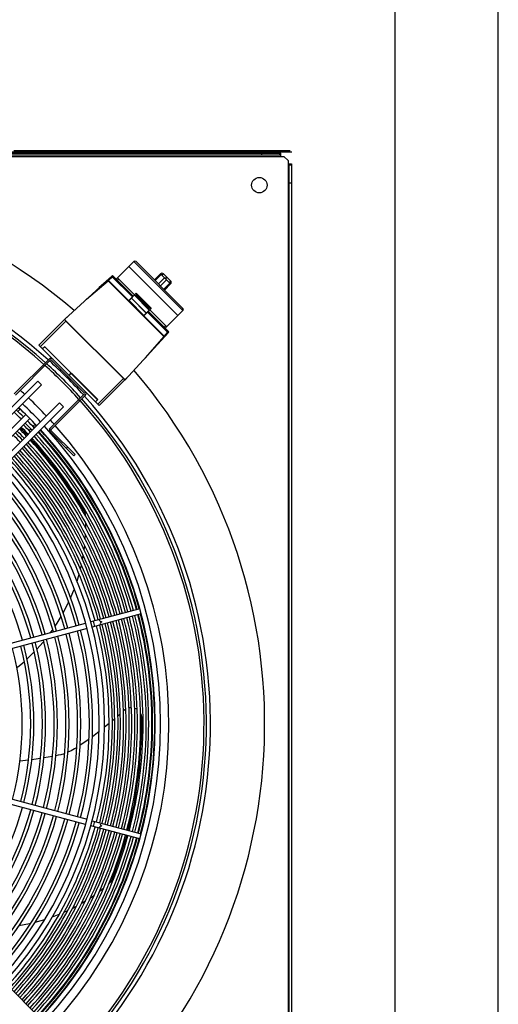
# Model space of a CAD drawing. Header units: centimetres. Extents: x -92429 to 178773, y 2337 to 428125.
# Tile 108 of 138: x 162500 to 162541, y 9392 to 9477. Entities that reach past the tile are written whole.
import ezdxf

# ---------------------------------------------------------------- set-up
doc = ezdxf.new("R2010")
doc.units = ezdxf.units.CM
doc.header["$LTSCALE"] = 50
doc.linetypes.add('DASHED', pattern=[0.75, 0.5, -0.25])
doc.layers.add('WL_rurociągi', color=1, linetype='Continuous')
doc.layers.add('WL_urządzenia', color=1, linetype='Continuous')

msp = doc.modelspace()

# ---------------------------------------------------------------- linework, layer by layer
at = {"layer": 'WL_rurociągi'}
for p, q in [((162541.275, 8844.624, 2170), (162541.275, 9737.624, 2170)), ((162532.318, 8864.807, 2170), (162532.318, 9717.441, 2170))]:
    msp.add_line(p, q, dxfattribs=at)
at = {"layer": 'WL_urządzenia', "color": 1, "linetype": 'Continuous'}
for p, q in [((162523.347, 9465.589, 2170), (162424.066, 9465.589, 2170)), ((162425.039, 9465.496, 2170), (162522.374, 9465.496, 2170)), ((162520.705, 9465.496, 2170), (162520.705, 9465.311, 2170)), ((162522.281, 9465.496, 2170), (162522.281, 9465.311, 2170)), ((162522.374, 9465.218, 2170), (162522.374, 9465.496, 2170)), ((162425.039, 9465.218, 2170), (162522.374, 9465.218, 2170)), ((162522.281, 9465.311, 2170), (162425.132, 9465.311, 2170)), ((162522.374, 9465.311, 2170), (162522.281, 9465.311, 2170)), ((162522.374, 9465.218, 2170), (162522.652, 9465.218, 2170)), ((162522.652, 9465.218, 2170), (162523.023, 9464.847, 2170)), ((162523.023, 9464.847, 2170), (162523.023, 9464.569, 2170)), ((162523.023, 9464.569, 2170), (162523.301, 9464.569, 2170)), ((162523.023, 9464.569, 2170), (162523.023, 9367.234, 2170)), ((162523.116, 9464.476, 2170), (162523.116, 9464.569, 2170)), ((162523.116, 9367.327, 2170), (162523.116, 9464.476, 2170)), ((162523.116, 9464.476, 2170), (162523.301, 9464.476, 2170)), ((162523.301, 9464.569, 2170), (162523.301, 9367.234, 2170)), ((162523.301, 9462.901, 2170), (162523.116, 9462.901, 2170)), ((162508.087, 9454.543, 2170), (162509.621, 9456.076, 2170)), ((162509.621, 9456.076, 2170), (162513.881, 9451.816, 2170)), ((162513.881, 9452.012, 2170), (162509.817, 9456.076, 2170)), ((162509.195, 9455.65, 2170), (162513.455, 9451.39, 2170)), ((162503.61, 9451.049, 2170), (162507.726, 9454.84, 2170)), ((162505.509, 9452.798, 2170), (162507.381, 9454.417, 2170)), ((162507.647, 9454.708, 2170), (162506.593, 9453.796, 2170)), ((162507.381, 9454.417, 2170), (162507.411, 9454.446, 2170)), ((162507.381, 9454.417, 2170), (162512.222, 9449.576, 2170)), ((162507.411, 9454.446, 2170), (162507.724, 9454.717, 2170)), ((162512.251, 9449.606, 2170), (162507.411, 9454.446, 2170)), ((162507.724, 9454.717, 2170), (162507.661, 9454.78, 2170)), ((162509.496, 9453.002, 2170), (162507.691, 9454.808, 2170)), ((162509.562, 9453.068, 2170), (162507.791, 9454.839, 2170)), ((162508.185, 9454.444, 2170), (162508.31, 9454.569, 2170)), ((162508.211, 9454.667, 2170), (162509.686, 9453.192, 2170)), ((162511.41, 9454.484, 2170), (162511.934, 9455.008, 2170)), ((162511.474, 9454.42, 2170), (162511.999, 9454.944, 2170)), ((162512.284, 9454.658, 2170), (162511.76, 9454.134, 2170)), ((162512.813, 9454.129, 2170), (162511.934, 9455.008, 2170)), ((162511.939, 9453.955, 2170), (162512.463, 9454.479, 2170)), ((162512.813, 9454.392, 2170), (162512.197, 9455.008, 2170)), ((162512.749, 9454.194, 2170), (162512.225, 9453.669, 2170)), ((162512.289, 9453.605, 2170), (162512.813, 9454.129, 2170)), ((162509.811, 9453.317, 2170), (162509.195, 9452.701, 2170)), ((162509.204, 9452.684, 2170), (162509.837, 9453.317, 2170)), ((162510.488, 9451.399, 2170), (162509.204, 9452.684, 2170)), ((162509.405, 9452.885, 2170), (162510.69, 9451.6, 2170)), ((162510.701, 9451.612, 2170), (162509.417, 9452.897, 2170)), ((162509.666, 9453.146, 2170), (162510.951, 9451.861, 2170)), ((162510.958, 9451.868, 2170), (162509.673, 9453.153, 2170)), ((162509.909, 9453.245, 2170), (162509.803, 9453.139, 2170)), ((162509.803, 9453.139, 2170), (162510.943, 9451.998, 2170)), ((162509.829, 9453.309, 2170), (162509.901, 9453.237, 2170)), ((162510.927, 9452.03, 2170), (162509.835, 9453.122, 2170)), ((162509.837, 9453.317, 2170), (162509.837, 9453.317, 2170)), ((162511.122, 9452.032, 2170), (162509.837, 9453.317, 2170)), ((162509.837, 9453.146, 2170), (162509.909, 9453.219, 2170)), ((162509.922, 9453.205, 2170), (162509.837, 9453.12, 2170)), ((162509.837, 9453.146, 2170), (162510.951, 9452.032, 2170)), ((162509.909, 9453.218, 2170), (162511.023, 9452.104, 2170)), ((162511.122, 9452.032, 2170), (162510.488, 9451.399, 2170)), ((162510.506, 9451.39, 2170), (162511.122, 9452.006, 2170)), ((162511.01, 9452.117, 2170), (162510.925, 9452.032, 2170)), ((162511.049, 9452.104, 2170), (162510.943, 9451.998, 2170)), ((162511.023, 9452.104, 2170), (162510.951, 9452.032, 2170)), ((162510.997, 9451.881, 2170), (162512.472, 9450.407, 2170)), ((162511.042, 9452.096, 2170), (162511.114, 9452.024, 2170)), ((162512.348, 9450.282, 2170), (162513.881, 9451.816, 2170)), ((162503.793, 9451.232, 2170), (162501.368, 9448.807, 2170)), ((162503.61, 9451.049, 2170), (162503.61, 9451.044, 2170)), ((162508.854, 9445.805, 2170), (162503.61, 9451.049, 2170)), ((162503.61, 9451.044, 2170), (162503.615, 9451.034, 2170)), ((162503.615, 9451.034, 2170), (162503.625, 9451.019, 2170)), ((162503.625, 9451.019, 2170), (162503.639, 9451.001, 2170)), ((162503.639, 9451.001, 2170), (162503.657, 9450.98, 2170)), ((162503.657, 9450.98, 2170), (162503.679, 9450.956, 2170)), ((162503.679, 9450.956, 2170), (162503.703, 9450.93, 2170)), ((162503.801, 9451.225, 2170), (162503.793, 9451.232, 2170)), ((162512.612, 9449.886, 2170), (162510.807, 9451.691, 2170)), ((162512.644, 9449.986, 2170), (162510.873, 9451.757, 2170)), ((162501.499, 9448.676, 2170), (162503.728, 9450.905, 2170)), ((162503.703, 9450.93, 2170), (162503.728, 9450.905, 2170)), ((162503.728, 9450.905, 2170), (162508.71, 9445.923, 2170)), ((162512.249, 9450.38, 2170), (162512.374, 9450.505, 2170)), ((162512.645, 9449.921, 2170), (162508.854, 9445.805, 2170)), ((162512.222, 9449.576, 2170), (162510.603, 9447.704, 2170)), ((162511.601, 9448.788, 2170), (162512.513, 9449.842, 2170)), ((162512.222, 9449.576, 2170), (162512.251, 9449.606, 2170)), ((162512.522, 9449.919, 2170), (162512.251, 9449.606, 2170)), ((162512.522, 9449.919, 2170), (162512.585, 9449.856, 2170)), ((162506.612, 9443.563, 2170), (162501.368, 9448.807, 2170)), ((162501.893, 9448.676, 2170), (162501.696, 9448.479, 2170)), ((162501.879, 9448.663, 2170), (162506.468, 9444.074, 2170)), ((162506.481, 9444.088, 2170), (162501.893, 9448.676, 2170)), ((162502.253, 9447.594, 2170), (162499.238, 9444.579, 2170)), ((162499.336, 9444.481, 2170), (162502.351, 9447.496, 2170)), ((162501.761, 9447.103, 2170), (162501.86, 9447.005, 2170)), ((162502.482, 9447.496, 2170), (162505.301, 9444.678, 2170)), ((162504.171, 9446.372, 2170), (162503.987, 9446.188, 2170)), ((162503.993, 9446.182, 2170), (162504.177, 9446.366, 2170)), ((162506.481, 9443.694, 2170), (162508.71, 9445.923, 2170)), ((162506.612, 9443.563, 2170), (162509.037, 9445.989, 2170)), ((162508.71, 9445.923, 2170), (162508.735, 9445.898, 2170)), ((162508.735, 9445.898, 2170), (162508.761, 9445.874, 2170)), ((162508.761, 9445.874, 2170), (162508.785, 9445.852, 2170)), ((162508.785, 9445.852, 2170), (162508.806, 9445.834, 2170)), ((162508.806, 9445.834, 2170), (162508.824, 9445.82, 2170)), ((162508.824, 9445.82, 2170), (162508.839, 9445.81, 2170)), ((162508.839, 9445.81, 2170), (162508.849, 9445.805, 2170)), ((162508.849, 9445.805, 2170), (162508.854, 9445.805, 2170)), ((162509.037, 9445.989, 2170), (162509.03, 9445.996, 2170)), ((162501.27, 9445.694, 2170), (162477.241, 9421.665, 2170)), ((162477.632, 9421.4, 2170), (162501.598, 9445.366, 2170)), ((162501.598, 9445.366, 2170), (162501.27, 9445.694, 2170)), ((162502.286, 9441.531, 2170), (162505.301, 9444.546, 2170)), ((162502.384, 9441.433, 2170), (162505.399, 9444.448, 2170)), ((162503.171, 9443.793, 2170), (162479.205, 9419.827, 2170)), ((162479.47, 9419.437, 2170), (162503.498, 9443.465, 2170)), ((162499.754, 9443.26, 2170), (162499.547, 9443.053, 2170)), ((162503.498, 9443.465, 2170), (162503.171, 9443.793, 2170)), ((162504.809, 9444.055, 2170), (162504.908, 9443.957, 2170)), ((162506.284, 9443.891, 2170), (162506.481, 9444.088, 2170)), ((162497.14, 9439.662, 2170), (162500.253, 9442.776, 2170)), ((162500.581, 9442.448, 2170), (162497.467, 9439.335, 2170)), ((162500.373, 9440.995, 2170), (162499.762, 9441.629, 2170)), ((162500.511, 9441.395, 2170), (162500.662, 9441.546, 2170)), ((162500.858, 9441.742, 2170), (162501.065, 9441.949, 2170)), ((162502.3, 9441.518, 2170), (162502.286, 9441.531, 2170)), ((162502.384, 9441.433, 2170), (162502.3, 9441.518, 2170)), ((162502.351, 9441.269, 2170), (162504.416, 9439.204, 2170)), ((162504.514, 9439.303, 2170), (162502.45, 9441.367, 2170)), ((162501.295, 9439.978, 2170), (162500.689, 9440.655, 2170)), ((162503.239, 9437.549, 2170), (162501.295, 9439.978, 2170)), ((162503.761, 9439.86, 2170), (162503.859, 9439.958, 2170)), ((162504.416, 9439.204, 2170), (162504.514, 9439.303, 2170)), ((162504.959, 9434.982, 2170), (162503.239, 9437.549, 2170)), ((162505.304, 9434.404, 2170), (162504.959, 9434.982, 2170)), ((162505.351, 9434.313, 2170), (162505.304, 9434.404, 2170)), ((162505.409, 9434.138, 2170), (162505.351, 9434.313, 2170)), ((162505.43, 9433.984, 2170), (162505.409, 9434.138, 2170)), ((162505.432, 9433.953, 2170), (162505.43, 9433.984, 2170)), ((162505.45, 9432.905, 2170), (162505.451, 9433.349, 2170)), ((162505.404, 9431.93, 2170), (162505.431, 9432.345, 2170)), ((162505.306, 9431.018, 2170), (162505.354, 9431.406, 2170)), ((162505.204, 9430.374, 2170), (162505.231, 9430.525, 2170)), ((162504.985, 9429.35, 2170), (162505.067, 9429.695, 2170)), ((162505.164, 9430.16, 2170), (162505.204, 9430.374, 2170)), ((162504.687, 9428.307, 2170), (162504.869, 9428.911, 2170)), ((162504.13, 9426.837, 2170), (162504.331, 9427.32, 2170)), ((162504.331, 9427.32, 2170), (162504.453, 9427.634, 2170)), ((162503.494, 9425.547, 2170), (162503.923, 9426.385, 2170)), ((162503.923, 9426.385, 2170), (162503.964, 9426.472, 2170)), ((162510.134, 9425.902, 2170), (162505.881, 9424.763, 2170)), ((162510.254, 9425.455, 2170), (162506.001, 9424.315, 2170)), ((162490.927, 9420.756, 2170), (162505.433, 9424.643, 2170)), ((162502.785, 9424.385, 2170), (162502.963, 9424.656, 2170)), ((162502.963, 9424.656, 2170), (162503.307, 9425.218, 2170)), ((162505.553, 9424.195, 2170), (162491.047, 9420.308, 2170)), ((162502.395, 9423.829, 2170), (162502.581, 9424.087, 2170)), ((162501.204, 9422.392, 2170), (162501.737, 9422.992, 2170)), ((162501.737, 9422.992, 2170), (162501.801, 9423.068, 2170)), ((162500.349, 9421.545, 2170), (162500.974, 9422.152, 2170)), ((162499.522, 9420.837, 2170), (162500.11, 9421.33, 2170)), ((162508.443, 9416.769, 2170), (162508.238, 9416.585, 2170)), ((162508.447, 9416.772, 2170), (162508.443, 9416.769, 2170)), ((162508.762, 9417.061, 2170), (162508.718, 9417.02, 2170)), ((162508.808, 9417.101, 2170), (162508.762, 9417.061, 2170)), ((162508.925, 9417.183, 2170), (162508.808, 9417.101, 2170)), ((162509.303, 9417.305, 2170), (162509.199, 9417.289, 2170)), ((162509.411, 9417.309, 2170), (162509.303, 9417.305, 2170)), ((162509.829, 9417.2, 2170), (162509.691, 9417.26, 2170)), ((162509.908, 9417.153, 2170), (162509.829, 9417.2, 2170)), ((162510.209, 9416.821, 2170), (162510.196, 9416.846, 2170)), ((162510.279, 9416.654, 2170), (162510.209, 9416.821, 2170)), ((162507.476, 9415.93, 2170), (162507.077, 9415.603, 2170)), ((162507.964, 9416.345, 2170), (162507.753, 9416.163, 2170)), ((162510.315, 9416.472, 2170), (162510.279, 9416.654, 2170)), ((162510.32, 9416.395, 2170), (162510.315, 9416.472, 2170)), ((162510.315, 9415.125, 2170), (162510.32, 9416.395, 2170)), ((162506.608, 9415.233, 2170), (162506.016, 9414.785, 2170)), ((162510.121, 9412.057, 2170), (162510.315, 9415.125, 2170)), ((162505.73, 9414.577, 2170), (162505.014, 9414.076, 2170)), ((162503.572, 9413.311, 2170), (162503.271, 9413.221, 2170)), ((162503.608, 9413.323, 2170), (162503.572, 9413.311, 2170)), ((162504.174, 9413.56, 2170), (162503.897, 9413.432, 2170)), ((162504.465, 9413.718, 2170), (162504.174, 9413.56, 2170)), ((162504.655, 9413.837, 2170), (162504.465, 9413.718, 2170)), ((162504.67, 9413.846, 2170), (162504.655, 9413.837, 2170)), ((162505.014, 9414.076, 2170), (162504.961, 9414.041, 2170)), ((162500.478, 9412.753, 2170), (162499.722, 9412.673, 2170)), ((162500.94, 9412.811, 2170), (162500.762, 9412.788, 2170)), ((162501.519, 9412.895, 2170), (162500.94, 9412.811, 2170)), ((162502.562, 9413.073, 2170), (162501.804, 9412.94, 2170)), ((162503.039, 9413.168, 2170), (162502.847, 9413.129, 2170)), ((162503.271, 9413.221, 2170), (162503.039, 9413.168, 2170)), ((162503.498, 9388.338, 2170), (162479.47, 9412.367, 2170)), ((162509.664, 9408.984, 2170), (162510.121, 9412.057, 2170)), ((162505.433, 9407.161, 2170), (162490.927, 9411.048, 2170)), ((162491.047, 9411.495, 2170), (162505.553, 9407.608, 2170)), ((162509.135, 9406.649, 2170), (162509.664, 9408.984, 2170)), ((162506.001, 9407.488, 2170), (162510.254, 9406.349, 2170)), ((162510.134, 9405.901, 2170), (162505.881, 9407.041, 2170)), ((162507.983, 9403.021, 2170), (162508.947, 9405.957, 2170)), ((162508.947, 9405.957, 2170), (162509.015, 9406.201, 2170)), ((162507.74, 9402.393, 2170), (162507.983, 9403.021, 2170)), ((162507.595, 9402.147, 2170), (162507.697, 9402.3, 2170)), ((162507.697, 9402.3, 2170), (162507.74, 9402.393, 2170)), ((162506.649, 9401.356, 2170), (162506.999, 9401.629, 2170)), ((162507.463, 9402.015, 2170), (162507.487, 9402.036, 2170)), ((162507.487, 9402.036, 2170), (162507.595, 9402.147, 2170)), ((162505.073, 9400.307, 2170), (162505.409, 9400.508, 2170)), ((162505.852, 9400.792, 2170), (162506.195, 9401.026, 2170)), ((162503.561, 9399.533, 2170), (162503.884, 9399.681, 2170)), ((162504.31, 9399.891, 2170), (162504.503, 9399.991, 2170)), ((162504.503, 9399.991, 2170), (162504.638, 9400.063, 2170)), ((162501.054, 9398.661, 2170), (162501.559, 9398.799, 2170)), ((162501.559, 9398.799, 2170), (162501.881, 9398.896, 2170)), ((162502.556, 9399.126, 2170), (162503.144, 9399.354, 2170)), ((162499.646, 9398.368, 2170), (162500.571, 9398.545, 2170)), ((162500.571, 9398.545, 2170), (162500.664, 9398.566, 2170))]:
    msp.add_line(p, q, dxfattribs=at)
at = {"layer": 'WL_urządzenia', "color": 1, "linetype": 'DASHED'}
msp.add_line((162424.205, 9465.728, 2170), (162523.208, 9465.728, 2170), dxfattribs=at)
at = {"layer": 'WL_urządzenia', "color": 1, "linetype": 'Continuous'}
for points in [[(162507.349, 9454.45, 0.395256), (162507.411, 9454.446)], [(162507.349, 9454.45, 0.050409), (162507.381, 9454.417)], [(162507.381, 9454.417, -0.039903), (162507.349, 9454.45)], [(162507.724, 9454.717, -0.383826), (162507.647, 9454.708)], [(162511.999, 9454.944, 0.353945), (162512.197, 9455.008)], [(162512.505, 9454.7, -0.393689), (162512.284, 9454.658)], [(162512.463, 9454.479, -0.393689), (162512.505, 9454.7)], [(162512.813, 9454.392, 0.353945), (162512.749, 9454.194)], [(162509.204, 9452.684, 0.279695), (162509.195, 9452.701)], [(162509.405, 9452.885, -0.039959), (162509.391, 9452.897)], [(162509.417, 9452.897, -0.413807), (162509.391, 9452.897)], [(162509.673, 9453.153, -0.408521), (162509.644, 9453.15)], [(162509.644, 9453.15, 0.390705), (162509.666, 9453.146)], [(162509.834, 9453.145, -0.05258), (162509.803, 9453.139)], [(162509.803, 9453.139, 0.080505), (162509.835, 9453.122)], [(162509.829, 9453.309, -0.308911), (162509.811, 9453.317)], [(162509.837, 9453.146, 0.213001), (162509.834, 9453.145)], [(162509.834, 9453.145, -0.372564), (162509.835, 9453.122)], [(162509.909, 9453.219, -0.308911), (162509.901, 9453.237)], [(162509.922, 9453.205, -0.350781), (162509.909, 9453.245)], [(162510.927, 9452.03, -0.372564), (162510.95, 9452.029)], [(162510.927, 9452.03, 0.080505), (162510.943, 9451.998)], [(162510.943, 9451.998, -0.05258), (162510.95, 9452.029)], [(162510.951, 9451.861, 0.390705), (162510.955, 9451.839)], [(162510.95, 9452.029, 0.213001), (162510.951, 9452.032)], [(162510.955, 9451.839, -0.408521), (162510.958, 9451.868)], [(162511.05, 9452.104, -0.350781), (162511.01, 9452.117)], [(162511.042, 9452.096, -0.308911), (162511.023, 9452.104)], [(162511.122, 9452.006, -0.308911), (162511.114, 9452.024)], [(162510.506, 9451.39, 0.279695), (162510.488, 9451.399)], [(162510.702, 9451.586, -0.039959), (162510.69, 9451.6)], [(162510.702, 9451.586, -0.413807), (162510.701, 9451.612)], [(162512.222, 9449.576, 0.050409), (162512.255, 9449.544)], [(162512.222, 9449.576, 0.039903), (162512.255, 9449.544)], [(162512.251, 9449.606, 0.395256), (162512.255, 9449.544)], [(162512.513, 9449.842, -0.383826), (162512.522, 9449.919)], [(162504.187, 9446.382, -0.207794), (162504.171, 9446.372)], [(162504.187, 9446.382, 0.207794), (162504.177, 9446.366)], [(162506.085, 9424.817, 0.037253), (162506.154, 9424.596, 0.037253), (162506.205, 9424.37)], [(162506.603, 9424.956, 0.407676), (162506.844, 9424.781, 0.407676), (162506.723, 9424.509)], [(162506.205, 9407.433, 0.037253), (162506.154, 9407.207, 0.037253), (162506.085, 9406.986)], [(162506.723, 9407.295, 0.407676), (162506.844, 9407.022, 0.407676), (162506.603, 9406.847)]]:
    msp.add_lwpolyline(points, format="xyb", dxfattribs=at)
msp.add_circle((162520.52, 9462.715, 2170), 0.672, dxfattribs=at)
msp.add_circle((162520.52, 9462.715, 2170), 0.672, dxfattribs=at)
for centre, radius, start, end in [((162473.707, 9415.902, 2170), 47.277, 49.44157, 40.55843), ((162473.707, 9415.902, 2170), 42.566, 47.99606, 42.00394), ((162473.707, 9415.902, 2170), 42.222, 48.02047, 41.97953), ((162473.707, 9415.902, 2170), 42.012, 48.03557, 41.96443), ((162509.719, 9455.978, 2170), 0.139, 45, 135), ((162507.758, 9454.806, 2170), 0.0464, 45, 132.64535), ((162512.065, 9454.877, 2170), 0.185, 45, 135), ((162512.682, 9454.261, 2170), 0.185, 315, 45), ((162509.824, 9453.304, 2170), 0.0185, 45, 135), ((162509.85, 9453.133, 2170), 0.0185, 135, 225), ((162509.896, 9453.232, 2170), 0.0185, 315, 45), ((162510.938, 9452.045, 2170), 0.0185, 225, 315), ((162511.037, 9452.091, 2170), 0.0185, 45, 135), ((162511.109, 9452.019, 2170), 0.0185, 315, 45), ((162513.783, 9451.914, 2170), 0.139, 315, 45), ((162512.611, 9449.953, 2170), 0.0464, 317.35465, 45), ((162502.417, 9447.431, 2170), 0.232, 45, 135), ((162502.417, 9447.431, 2170), 0.0927, 45, 135), ((162473.707, 9415.902, 2170), 42.012, 42.15432, 47.84568), ((162473.707, 9415.902, 2170), 42.222, 42.16846, 47.83154), ((162473.707, 9415.902, 2170), 42.566, 42.19134, 47.80866), ((162473.707, 9415.902, 2170), 38.964, 47.31794, 48.06849), ((162473.707, 9415.902, 2170), 38.964, 43.36403, 46.63597), ((162505.236, 9444.612, 2170), 0.0927, 315, 45), ((162505.236, 9444.612, 2170), 0.232, 315, 45), ((162473.707, 9415.902, 2170), 37.729, 46.4079, 46.68956), ((162473.707, 9415.902, 2170), 37.775, 43.31252, 46.68748), ((162473.707, 9415.902, 2170), 38.239, 43.33298, 46.66702), ((162473.707, 9415.902, 2170), 37.205, 45.3569, 46.71337), ((162473.707, 9415.902, 2170), 37.483, 45.35425, 46.70065), ((162473.707, 9415.902, 2170), 36.501, 43.25361, 44.63622), ((162473.707, 9415.902, 2170), 36.714, 43.26372, 44.63833), ((162473.707, 9415.902, 2170), 36.992, 43.27678, 44.64105), ((162473.707, 9415.902, 2170), 37.205, 43.28663, 44.6431), ((162473.707, 9415.902, 2170), 37.483, 43.29935, 44.64575), ((162473.707, 9415.902, 2170), 37.544, 43.3021, 43.58515), ((162473.707, 9415.902, 2170), 37.729, 43.31044, 43.5921), ((162473.707, 9415.902, 2170), 38.239, 317.36195, 42.63805), ((162473.707, 9415.902, 2170), 38.964, 41.93151, 42.68206), ((162473.707, 9415.902, 2170), 38.964, 317.31794, 41.72673), ((162473.707, 9415.902, 2170), 35.732, 43.21602, 44.62839), ((162473.707, 9415.902, 2170), 36.011, 43.2298, 44.63126), ((162473.707, 9415.902, 2170), 36.223, 43.24019, 44.63343), ((162473.707, 9415.902, 2170), 36.714, 15.36167, 42.5399), ((162473.707, 9415.902, 2170), 36.992, 15.35895, 42.5584), ((162473.707, 9415.902, 2170), 37.205, 15.3569, 42.57237), ((162473.707, 9415.902, 2170), 37.483, 15.35425, 42.59039), ((162473.707, 9415.902, 2170), 37.544, 15.35368, 42.59428), ((162473.707, 9415.902, 2170), 37.729, 15.35194, 42.60611), ((162473.707, 9415.902, 2170), 37.775, 317.39095, 42.60905), ((162502.515, 9441.433, 2170), 0.232, 158.57818, 225), ((162502.515, 9441.433, 2170), 0.0927, 135, 225), ((162473.707, 9415.902, 2170), 35.52, 15.37383, 42.45713), ((162473.707, 9415.902, 2170), 35.732, 15.37161, 42.47228), ((162473.707, 9415.902, 2170), 36.011, 15.36874, 42.49181), ((162473.707, 9415.902, 2170), 36.223, 15.36657, 42.50655), ((162473.707, 9415.902, 2170), 36.501, 15.36378, 42.52556), ((162473.707, 9415.902, 2170), 34.26, 15.38758, 42.36358), ((162473.707, 9415.902, 2170), 34.538, 15.38445, 42.38482), ((162473.707, 9415.902, 2170), 34.751, 15.3821, 42.40084), ((162473.707, 9415.902, 2170), 35.029, 15.37907, 42.42148), ((162473.707, 9415.902, 2170), 35.242, 15.37678, 42.43706), ((162473.707, 9415.902, 2170), 33.372, 317.70664, 42.29336), ((162473.707, 9415.902, 2170), 33.769, 15.39321, 42.32524), ((162473.707, 9415.902, 2170), 34.048, 15.39, 42.3471), ((162473.707, 9415.902, 2170), 32.051, 15.41429, 42.18169), ((162473.707, 9415.902, 2170), 32.329, 15.41073, 42.20596), ((162473.707, 9415.902, 2170), 32.908, 317.74479, 42.25521), ((162473.707, 9415.902, 2170), 31.032, 15.4279, 42.08907), ((162473.707, 9415.902, 2170), 31.31, 15.4241, 42.11495), ((162473.707, 9415.902, 2170), 30.013, 15.44243, 41.99015), ((162473.707, 9415.902, 2170), 30.291, 15.43836, 42.01781), ((162473.707, 9415.902, 2170), 28.253, 15.46998, 41.80248), ((162473.707, 9415.902, 2170), 28.994, 15.45797, 41.88426), ((162473.707, 9415.902, 2170), 29.272, 15.45362, 41.9139), ((162473.707, 9415.902, 2170), 27.234, 15.48757, 41.68271), ((162473.707, 9415.902, 2170), 27.975, 15.47466, 41.77065), ((162473.707, 9415.902, 2170), 37.205, 345.3569, 14.6431), ((162473.707, 9415.902, 2170), 37.483, 345.35425, 14.64575), ((162473.707, 9415.902, 2170), 37.544, 345.35368, 14.64632), ((162473.707, 9415.902, 2170), 37.729, 345.35194, 14.64806), ((162473.707, 9415.902, 2170), 33.769, 345.39321, 14.60679), ((162473.707, 9415.902, 2170), 34.048, 345.39, 14.61), ((162473.707, 9415.902, 2170), 34.26, 345.38757, 14.61243), ((162473.707, 9415.902, 2170), 34.538, 345.38445, 14.61555), ((162473.707, 9415.902, 2170), 34.751, 345.3821, 14.6179), ((162473.707, 9415.902, 2170), 35.029, 345.37907, 14.62093), ((162473.707, 9415.902, 2170), 35.242, 345.37678, 14.62322), ((162473.707, 9415.902, 2170), 35.52, 345.37383, 14.62617), ((162473.707, 9415.902, 2170), 35.732, 345.37161, 14.62839), ((162473.707, 9415.902, 2170), 36.011, 345.36874, 14.63126), ((162473.707, 9415.902, 2170), 36.223, 345.36657, 14.63343), ((162473.707, 9415.902, 2170), 36.501, 345.36378, 14.63622), ((162473.707, 9415.902, 2170), 36.714, 345.36167, 14.63833), ((162473.707, 9415.902, 2170), 36.992, 345.35895, 14.64105), ((162473.707, 9415.902, 2170), 31.032, 345.4279, 14.5721), ((162473.707, 9415.902, 2170), 31.31, 345.4241, 14.5759), ((162473.707, 9415.902, 2170), 32.051, 345.41429, 14.58571), ((162473.707, 9415.902, 2170), 32.329, 345.41073, 14.58927), ((162473.707, 9415.902, 2170), 27.234, 345.48757, 14.51243), ((162473.707, 9415.902, 2170), 27.975, 345.47466, 14.52534), ((162473.707, 9415.902, 2170), 28.253, 345.46998, 14.53002), ((162473.707, 9415.902, 2170), 28.994, 345.45797, 14.54203), ((162473.707, 9415.902, 2170), 29.272, 345.45362, 14.54638), ((162473.707, 9415.902, 2170), 30.013, 345.44243, 14.55757), ((162473.707, 9415.902, 2170), 30.291, 345.43836, 14.56164), ((162473.707, 9415.902, 2170), 26.215, 345.50652, 14.49348), ((162473.707, 9415.902, 2170), 26.956, 345.4926, 14.5074), ((162473.707, 9415.902, 2170), 27.234, 318.31729, 344.51243), ((162473.707, 9415.902, 2170), 27.975, 318.22935, 344.52534), ((162473.707, 9415.902, 2170), 28.253, 318.19752, 344.53002), ((162473.707, 9415.902, 2170), 28.994, 318.11574, 344.54203), ((162473.707, 9415.902, 2170), 29.272, 318.0861, 344.54638), ((162473.707, 9415.902, 2170), 30.013, 318.00985, 344.55757), ((162473.707, 9415.902, 2170), 30.291, 317.98219, 344.56164), ((162473.707, 9415.902, 2170), 31.032, 317.91093, 344.5721), ((162473.707, 9415.902, 2170), 31.31, 317.88505, 344.5759), ((162473.707, 9415.902, 2170), 32.051, 317.81831, 344.58571), ((162473.707, 9415.902, 2170), 32.329, 317.79404, 344.58927), ((162473.707, 9415.902, 2170), 33.769, 317.67476, 344.60679), ((162473.707, 9415.902, 2170), 34.048, 317.6529, 344.61), ((162473.707, 9415.902, 2170), 34.26, 317.63642, 344.61242), ((162473.707, 9415.902, 2170), 34.538, 317.61518, 344.61555), ((162473.707, 9415.902, 2170), 34.751, 317.59916, 344.6179), ((162473.707, 9415.902, 2170), 35.029, 317.57852, 344.62093), ((162473.707, 9415.902, 2170), 35.242, 317.56294, 344.62322), ((162473.707, 9415.902, 2170), 35.52, 317.54287, 344.62617), ((162473.707, 9415.902, 2170), 35.732, 317.52772, 344.62839), ((162473.707, 9415.902, 2170), 36.011, 317.50819, 344.63126), ((162473.707, 9415.902, 2170), 36.223, 317.49345, 344.63343), ((162473.707, 9415.902, 2170), 36.501, 317.47444, 344.63622), ((162473.707, 9415.902, 2170), 36.714, 317.4601, 344.63833), ((162473.707, 9415.902, 2170), 36.992, 317.4416, 344.64105), ((162473.707, 9415.902, 2170), 37.205, 317.42763, 344.6431), ((162473.707, 9415.902, 2170), 37.483, 317.40961, 344.64575), ((162473.707, 9415.902, 2170), 37.544, 317.40572, 344.64632), ((162473.707, 9415.902, 2170), 37.729, 317.39389, 344.64806)]:
    msp.add_arc(centre, radius, start, end, dxfattribs=at)

doc.saveas('drawing.dxf')
